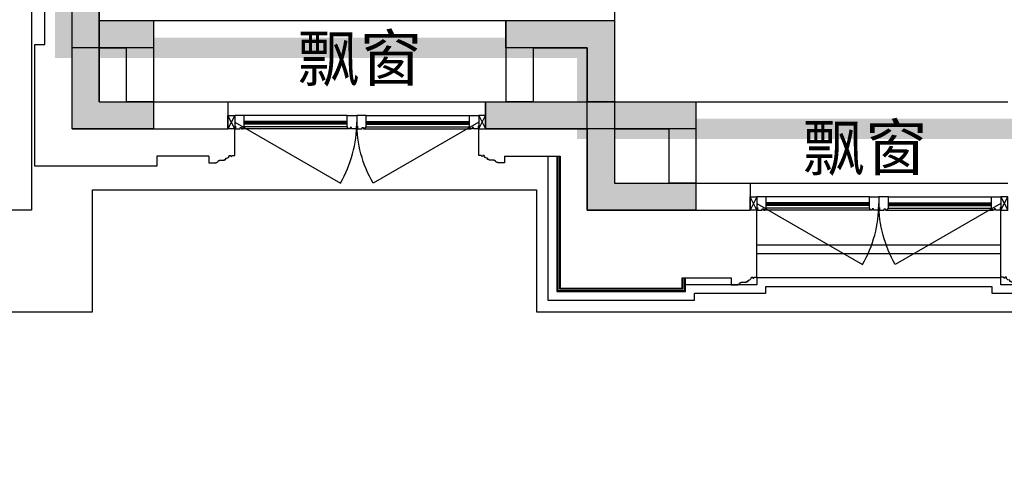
# Model space of a CAD drawing. Header units: millimetres. Extents: x 296296 to 297283, y 219875 to 220035.
# Tile 44 of 256: x 296655.19 to 296662.45, y 220007.87 to 220011.22. Entities that reach past the tile are written whole.
import ezdxf

# ---------------------------------------------------------------- set-up
doc = ezdxf.new("R2010")
doc.units = ezdxf.units.MM
doc.linetypes.add('185洋房-边套（报建版）-旧规$0$DASH', pattern=[0.35, 0.25, -0.1])
doc.layers.add('面积-计容-住宅-1', color=1, linetype='Continuous', lineweight=0)
doc.styles.get("Standard").update_dxf_attribs({"font": 'arial.ttf'})

# ---------------------------------------------------------------- blocks, each defined once
blk = doc.blocks.new('wy53eu64i765i57i78i')
for points in [[(950074.8551655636, 181858.4376814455), (950074.855165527, 180858.4377258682), (950474.8547115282, 180858.4377258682), (950474.8547115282, 180658.4377258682), (949874.8547115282, 180658.4377258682), (949874.8547115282, 181858.4376814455)], [(953674.8542925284, 180058.4379158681), (954474.854932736, 180058.4379158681), (954474.8551501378, 180258.4376814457), (953874.8551811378, 180258.4376814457), (953874.8542834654, 180858.437721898), (953074.8551516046, 180858.437692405), (953074.8551796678, 180658.4376701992), (953674.8543115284, 180658.4376926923)]]:
    blk.add_hatch(color=253).paths.add_polyline_path(points)
at = {"color": 253}
for points in [[(950074.8551655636, 181858.4376814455), (950074.855165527, 180858.4377258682), (950474.8547115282, 180858.4377258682), (950474.8547115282, 180658.4377258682), (949874.8547115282, 180658.4377258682), (949874.8547115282, 181858.4376814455)], [(954474.8542805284, 180258.4379158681), (954474.8542805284, 180058.4379158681), (953674.854273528, 180058.4379158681), (953674.8543115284, 180658.4377258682), (953074.855165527, 180658.4376814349), (953074.855165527, 180858.4376814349), (953874.8543115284, 180858.4377328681), (953874.8543115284, 180258.4379158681), (954474.8542805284, 180258.4379158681)]]:
    blk.add_lwpolyline(points, close=True, dxfattribs=at)
blk = doc.blocks.new('sayea5yuteaytuytrauyt')
h = blk.add_hatch()
h.set_pattern_fill('钢筋混凝土', color=253, scale=100)
h.set_pattern_definition([(45, (0, 0), (-176.7766952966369, 176.7766952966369), []), (49.99999999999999, (0, 0), (717.2601826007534, -62.75213498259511), [75, -825]), (355, (0, 0), (-138.751333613, 752.1921337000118), [60, -660]), (100.4514, (59.77168, -5.22934), (578.5093817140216, 689.4395420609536), [63.74019000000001, -701.142112]), (46.1842, (0, 200), (1067.241048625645, -165.5190143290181), [112.5, -1237.5]), (96.63560000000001, (88.936745, 186.206693), (934.6627055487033, 974.1178709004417), [95.610288, -1051.713]), (351.1842, (0, 200), (934.6619451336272, 974.1186009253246), [90, -990]), (21, (100, 150), (596.9070521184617, -402.6188906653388), [75, -825]), (326.0000000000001, (100, 150), (243.3153319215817, 725.150045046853), [60, -660]), (71.4514, (149.742233, 116.448394), (840.22262858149, 322.5304967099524), [63.74019000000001, -701.142112]), (37.5, (0, 0), (12.15985531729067, 332.8938538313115), [0, -652, 0, -670, 0, -662.5]), (7.5, (0, 0), (263.0695374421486, 394.4117118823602), [0, -382, 0, -637, 0, -252.5]), (327.5, (-223, 0), (533.822436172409, -22.55487173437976), [0, -250, 0, -780, 0, -1035]), (317.5, (-323, 0), (583.1861693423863, 100.1049823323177), [0, -325, 0, -518, 0, -735])])
h.paths.add_polyline_path([(1007424.854593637, 89058.43775986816), (1007424.854593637, 87258.43856486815), (1007174.854593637, 87258.43856486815), (1007174.854593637, 89058.43775986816)])
h.paths.add_polyline_path([(1021574.855280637, 89058.43775986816), (1021574.855280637, 87258.43856486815), (1021324.855280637, 87258.43856486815), (1021324.855280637, 89058.43775986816)])
h.paths.add_polyline_path([(989374.8548266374, 89058.43775186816), (989374.8548266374, 87258.43815686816), (989124.8548266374, 87258.43815686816), (989124.8548266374, 89058.43775186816)])
h.paths.add_polyline_path([(1039624.855051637, 89058.43775186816), (1039624.855051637, 87258.43815686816), (1039374.855051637, 87258.43815686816), (1039374.855051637, 89058.43775186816)])
h.paths.add_polyline_path([(1014474.854936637, 87858.43815686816), (1014474.854936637, 84858.43816086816), (1014274.854936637, 84858.43816086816), (1014274.854936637, 87858.43815686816)])
h.paths.add_polyline_path([(1044574.854944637, 92958.43692786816), (1044574.854944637, 91158.43691286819), (1044374.854944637, 91158.43691286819), (1044374.854944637, 92758.43691286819), (1044074.854822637, 92758.43691286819), (1044074.854822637, 92958.43691286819)])
h.paths.add_polyline_path([(984374.8549336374, 92758.43691286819), (984374.8549336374, 91158.43691286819), (984174.8549336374, 91158.43691286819), (984174.8548116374, 92958.43691286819), (984674.8550556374, 92958.43691286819), (984674.8550556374, 92758.43691286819)])
h.paths.add_polyline_path([(1027974.850721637, 92758.43691286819), (1027974.850721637, 91258.40206186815), (1027774.850721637, 91258.40206186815), (1027774.850721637, 92958.43691286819), (1028324.850721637, 92958.43691286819), (1028324.850721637, 92758.43691286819)])
h.paths.add_polyline_path([(1000974.859155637, 92958.43691286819), (1000974.859155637, 91258.40206186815), (1000774.859155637, 91258.40206186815), (1000774.859155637, 92758.43691286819), (1000424.859155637, 92758.43691286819), (1000424.859155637, 92958.43691286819)])
h.paths.add_polyline_path([(1033174.859613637, 92958.43691286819), (1033174.859613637, 91258.40205786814), (1032974.859613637, 91258.40205786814), (1032974.859613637, 92758.43691286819), (1032624.859613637, 92758.43691286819), (1032624.859613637, 92958.43691286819)])
h.paths.add_polyline_path([(995774.8502636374, 92758.43691286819), (995774.8502636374, 91258.40205786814), (995574.8502636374, 91258.40205786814), (995574.8502636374, 92958.43691286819), (996124.8502636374, 92958.43691286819), (996124.8502636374, 92758.43691286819)])
h.paths.add_polyline_path([(1014874.854936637, 80258.43772586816), (1014874.854936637, 80058.43772586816), (1014274.854936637, 80058.43772586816), (1014274.854936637, 81858.43772586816), (1014474.854936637, 81858.43772586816), (1014474.854936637, 80258.43772586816)])
h.paths.add_polyline_path([(1046674.855165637, 92358.43775186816), (1046674.855165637, 90658.43777086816), (1046474.855165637, 90658.43777086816), (1046474.855165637, 92158.43775186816), (1046024.855051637, 92158.43775186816), (1046024.855051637, 92358.43775186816)])
h.paths.add_polyline_path([(982274.8547116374, 92158.43775186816), (982274.8547116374, 90658.43777086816), (982074.8547116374, 90658.43777086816), (982074.8547116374, 92358.43775186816), (982724.8548266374, 92358.43775186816), (982724.8548266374, 92158.43775186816)])
h.paths.add_polyline_path([(1042874.855566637, 80058.43772586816), (1042874.855604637, 79458.43791586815), (1042074.855596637, 79458.43791586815), (1042074.855596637, 79658.43791586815), (1042674.855566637, 79658.43791586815), (1042674.855528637, 80258.43772586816), (1043624.855539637, 80258.43772586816), (1043624.855539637, 80058.43772586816)])
h.paths.add_polyline_path([(1010674.855341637, 80058.43772586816), (1010674.855379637, 79458.43791586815), (1009874.855367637, 79458.43791586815), (1009874.855367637, 79658.43791586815), (1010474.855341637, 79658.43791586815), (1010474.855303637, 80258.43772586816), (1011424.855310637, 80258.43772586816), (1011424.855310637, 80058.43772586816)])
h.paths.add_polyline_path([(1018874.854505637, 79658.43791586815), (1018874.854505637, 79458.43791586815), (1018074.854498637, 79458.43791586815), (1018074.854536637, 80058.43772586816), (1017324.854563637, 80058.43772586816), (1017324.854563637, 80258.43772586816), (1018274.854536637, 80258.43773286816), (1018274.854536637, 79658.43791586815)])
h.paths.add_polyline_path([(986674.8542806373, 79658.43791586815), (986674.8542806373, 79458.43791586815), (985874.8542736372, 79458.43791586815), (985874.8543116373, 80058.43772586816), (985124.8543376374, 80058.43772586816), (985124.8543376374, 80258.43772586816), (986074.8543116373, 80258.43773286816), (986074.8543116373, 79658.43791586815)])
h.paths.add_polyline_path([(1016574.855280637, 92758.43691286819), (1016574.855280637, 91158.43691286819), (1016374.855280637, 91158.43691286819), (1016374.855280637, 92158.43775186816), (1016074.855051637, 92158.43775186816), (1016074.855051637, 92358.43775186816), (1016374.855280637, 92358.43775186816), (1016374.855280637, 92958.43691286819), (1016874.855280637, 92958.43691286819), (1016874.855280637, 92758.43691286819)])
h.paths.add_polyline_path([(1012374.854593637, 92158.43775186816), (1012374.854593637, 91158.43691286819), (1012174.854593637, 91158.43691286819), (1012174.854593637, 92758.43691286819), (1011874.854593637, 92758.43691286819), (1011874.854593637, 92958.43691286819), (1012374.854593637, 92958.43691286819), (1012374.854593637, 92358.43775186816), (1012674.854826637, 92358.43775186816), (1012674.854826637, 92158.43775186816)])
h.paths.add_polyline_path([(1031699.854631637, 87258.43614286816), (1031699.854631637, 86658.43778686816), (1029249.854215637, 86658.43778686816), (1029249.854215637, 87258.43614286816), (1029449.854215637, 87258.43614286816), (1029449.854215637, 86858.43778286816), (1031499.854631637, 86858.43778286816), (1031499.854631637, 87258.43614286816)])
h.paths.add_polyline_path([(999499.8556616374, 87258.43614286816), (999499.8556616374, 86658.43778686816), (997049.8552426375, 86658.43778686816), (997049.8552426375, 87258.43614286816), (997249.8552426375, 87258.43614286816), (997249.8552426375, 86858.43778286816), (999299.8556616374, 86858.43778286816), (999299.8556616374, 87258.43614286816)])
h.paths.add_polyline_path([(1029449.854215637, 89158.43772886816), (1029449.854215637, 88743.43829786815), (1029249.854215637, 88743.43829786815), (1029249.854215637, 89358.43772886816), (1031699.854631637, 89358.43772886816), (1031699.854631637, 88743.43913286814), (1031499.854631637, 88743.43913286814), (1031499.854631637, 89158.43772886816)])
h.paths.add_polyline_path([(999499.8556616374, 89358.43772886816), (999499.8556616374, 88743.43829786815), (999299.8556616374, 88743.43829786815), (999299.8556616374, 89158.43772886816), (997249.8552426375, 89158.43772886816), (997249.8552426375, 88743.43913286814), (997049.8552426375, 88743.43913286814), (997049.8552426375, 89358.43772886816)])
h.paths.add_polyline_path([(1026174.845110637, 92958.43691286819), (1026174.845110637, 90058.43717586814), (1025974.845110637, 90058.43717586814), (1025974.845110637, 92758.43691286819), (1025574.850809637, 92758.43691286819), (1025574.850809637, 92958.43691286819)])
h.paths.add_polyline_path([(1002774.864763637, 92758.43691286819), (1002774.864763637, 90058.43717586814), (1002574.864763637, 90058.43717586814), (1002574.864763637, 92958.43691286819), (1003174.859068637, 92958.43691286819), (1003174.859068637, 92758.43691286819)])
h.paths.add_polyline_path([(993974.8547306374, 92958.43691686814), (993974.8547306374, 90058.44779286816), (993774.8547306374, 90058.44779286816), (993774.8547306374, 92758.43691286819), (993374.8515306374, 92758.43691286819), (993374.8515306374, 92958.43691286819)])
h.paths.add_polyline_path([(1034974.855142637, 92758.43691286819), (1034974.855142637, 90058.44779286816), (1034774.855142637, 90058.44779286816), (1034774.855142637, 92958.43691686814), (1035374.858343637, 92958.43691286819), (1035374.858343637, 92758.43691286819)])
h.paths.add_polyline_path([(1046674.855165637, 83408.43776386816), (1046674.855165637, 80058.43772586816), (1046074.855165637, 80058.43772586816), (1046074.855165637, 80258.43772586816), (1046474.855165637, 80258.43772586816), (1046474.855165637, 83408.43776386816)])
h.paths.add_polyline_path([(982674.8547116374, 80258.43772586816), (982674.8547116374, 80058.43772586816), (982074.8547116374, 80058.43772586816), (982074.8547116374, 83408.43776386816), (982274.8547116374, 83408.43776386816), (982274.8547116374, 80258.43772586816)])
h.paths.add_polyline_path([(1001674.854280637, 89358.43772886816), (1001674.854280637, 86658.43778686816), (1001474.854280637, 86658.43778686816), (1001474.854280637, 89158.43772886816), (1000774.859155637, 89158.43772886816), (1000774.859155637, 89358.43772886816)])
h.paths.add_polyline_path([(1027274.855596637, 89158.43772886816), (1027274.855596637, 86658.43778686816), (1027074.855596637, 86658.43778686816), (1027074.855596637, 89358.43772886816), (1027974.850721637, 89358.43772886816), (1027974.850721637, 89158.43772886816)])
h.paths.add_polyline_path([(995074.8548266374, 89158.43772886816), (995074.8548266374, 86658.43778686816), (994874.8548266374, 86658.43778686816), (994874.8548266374, 89358.43772886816), (995774.8502636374, 89358.43772886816), (995774.8502636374, 89158.43772886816)])
h.paths.add_polyline_path([(1033874.855051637, 89358.43772886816), (1033874.855051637, 86658.43778686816), (1033674.855051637, 86658.43778686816), (1033674.855051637, 89158.43772886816), (1032974.859613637, 89158.43772886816), (1032974.859613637, 89358.43772886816)])
h.paths.add_polyline_path([(989374.8548266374, 92958.43691286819), (989374.8548266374, 92158.43691286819), (988974.8548266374, 92158.43691286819), (988974.8548266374, 92958.43691286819)])
h.paths.add_polyline_path([(1007574.854593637, 92958.43691286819), (1007574.854593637, 92158.43691286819), (1007174.854593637, 92158.43691286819), (1007174.854593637, 92958.43691286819)])
h.paths.add_polyline_path([(995074.8548266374, 79658.43738986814), (995074.8548266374, 79258.43738986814), (994374.8548266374, 79258.43738986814), (994374.8548266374, 79658.43738986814)])
h.paths.add_polyline_path([(1002174.854280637, 79658.43738986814), (1002174.854280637, 79258.43738986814), (1001474.854280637, 79258.43738986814), (1001474.854280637, 79658.43738986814)])
h.paths.add_polyline_path([(1027274.855596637, 79658.43738986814), (1027274.855596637, 79258.43738986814), (1026574.855596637, 79258.43738986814), (1026574.855596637, 79658.43738986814)])
h.paths.add_polyline_path([(1034374.855051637, 79658.43738986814), (1034374.855051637, 79258.43738986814), (1033674.855051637, 79258.43738986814), (1033674.855051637, 79658.43738986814)])
h.paths.add_polyline_path([(1039774.855051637, 92958.43691286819), (1039774.855051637, 92158.43691286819), (1039374.855051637, 92158.43691286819), (1039374.855051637, 92958.43691286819)])
h.paths.add_polyline_path([(1021574.855280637, 92958.43691286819), (1021574.855280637, 92158.43691286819), (1021174.855280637, 92158.43691286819), (1021174.855280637, 92958.43691286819)])
at = {"color": 253}
for points in [[(982674.8547116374, 80258.43772586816), (982674.8547116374, 80058.43772586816), (982074.8547116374, 80058.43772586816), (982074.8547116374, 83408.43776386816), (982274.8547116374, 83408.43776386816), (982274.8547116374, 80258.43772586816), (982674.8547116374, 80258.43772586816)], [(986674.8542806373, 79658.43791586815), (986674.8542806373, 79458.43791586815), (985874.8542736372, 79458.43791586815), (985874.8543116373, 80058.43772586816), (985124.8543376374, 80058.43772586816), (985124.8543376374, 80258.43772586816), (986074.8543116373, 80258.43773286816), (986074.8543116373, 79658.43791586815), (986674.8542806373, 79658.43791586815)]]:
    blk.add_lwpolyline(points, close=True, dxfattribs=at)
blk = doc.blocks.new('4uyh5uj6kj67j75rykjtuk7tsik76ykj')
at = {"color": 253}
for p in [(808736.4123806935, 422412.5236090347), (812462.5614679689, 421752.7560701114)]:
    blk.add_text('飘窗', height=337.5886524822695, dxfattribs=at).set_placement(p)
blk = doc.blocks.new('185洋房-边套（报建版）-旧规')
at = {"color": 253, "linetype": '185洋房-边套（报建版）-旧规$0$DASH'}
for p, q in [((3900, 4400.000000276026), (3900, 1200.000000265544)), ((3700.000000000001, 4300.000000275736), (3700.000000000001, 1300.000000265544))]:
    blk.add_line(p, q, dxfattribs=at)
at = {"color": 253, "linetype": 'Continuous'}
for p, q in [((100.0000000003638, 1300.000000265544), (500.0000000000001, 1300.000000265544)), ((100.0000000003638, 1300.000000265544), (100.0000000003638, 1100.000000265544)), ((500.0000000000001, 1300.000000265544), (500, 700.0000002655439)), ((3100, 1300.000000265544), (3100, 700.0000002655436)), ((3100, 1300.000000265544), (3700.000000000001, 1300.000000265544)), ((3900, 1200.000000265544), (3900, 700.0000002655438)), ((100.0000000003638, 1100.000000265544), (300.0000000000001, 1100.000000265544)), ((300.0000000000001, 1100.000000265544), (300, 700.0000002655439)), ((3300, 1100.000000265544), (3300, 700.0000002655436)), ((3300, 1100.000000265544), (3699.999999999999, 1100.000000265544)), ((3699.999999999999, 1100.000000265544), (3700, 700.0000002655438)), ((500, 700.0000002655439), (300, 700.0000002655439)), ((3300, 700.0000002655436), (3100, 700.0000002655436)), ((3900, 700.0000002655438), (3700, 700.0000002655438)), ((3900.000000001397, 700.0000002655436), (4500.000000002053, 700.000000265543)), ((3900.000000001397, 700.0000002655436), (3900.000000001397, 500.0000002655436)), ((4500.000000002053, 700.000000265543), (4500.000000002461, 100.0000002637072)), ((3900.000000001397, 500.0000002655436), (4300.000000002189, 500.000000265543)), ((4300.000000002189, 500.000000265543), (4300.000000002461, 100.0000002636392)), ((4500.000000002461, 100.0000002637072), (4300.000000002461, 100.0000002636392))]:
    blk.add_line(p, q, dxfattribs=at)
at = {"color": 253}
for points in [[(500.0000000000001, 1300.000000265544), (3100, 1300.000000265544)], [(4500.000000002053, 700.000000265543), (6800.000000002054, 700.000000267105)]]:
    blk.add_lwpolyline(points, dxfattribs=at)
blk = doc.blocks.new('*U1521')
at = {"color": 253}
blk.add_lwpolyline([(0, 10), (0, -40), (50.00000000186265, -40), (50.00000000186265, -37), (57.00000000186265, -37), (57.00000000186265, -34.0000000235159), (60.00000000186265, -34.0000000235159, 0.4142135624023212), (67.00000000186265, -27.0000000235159), (67.00000000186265, -24.0000000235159), (74.00000000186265, -24.0000000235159), (74.00000000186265, -21.0000000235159), (115.0000009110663, -21.00000039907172), (115.0000008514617, -16.00000011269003), (125.000000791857, -15.99999999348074), (125.0000006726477, -6.000000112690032), (130.0000015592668, -6.000000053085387, 0.4039906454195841), (150.0000010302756, 14.99999982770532), (160.0000006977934, 14.99999974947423), (160.0000006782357, 12.49999989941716, 0.9999999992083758), (170.0000008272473, 12.49999985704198), (170.0000008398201, 14.99999980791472), (190.0000014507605, 14.99999980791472), (190.0000014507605, 209.9999810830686)], format="xyb", dxfattribs=at)
blk = doc.blocks.new('*U1522')
at = {"color": 253}
blk.add_lwpolyline([(0, 10), (0, -40), (50.00000000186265, -40), (50.00000000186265, -37), (57.00000000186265, -37), (57.00000000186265, -34.0000000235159), (60.00000000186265, -34.0000000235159, 0.4142135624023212), (67.00000000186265, -27.0000000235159), (67.00000000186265, -24.0000000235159), (74.00000000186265, -24.0000000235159), (74.00000000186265, -21.0000000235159), (115.0000009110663, -21.00000039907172), (115.0000008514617, -16.00000011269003), (125.000000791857, -15.99999999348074), (125.0000006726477, -6.000000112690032), (130.0000015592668, -6.000000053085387, 0.4039906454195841), (150.0000010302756, 14.99999982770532), (160.0000006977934, 14.99999974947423), (160.0000006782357, 12.49999989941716, 0.9999999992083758), (170.0000008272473, 12.49999985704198), (170.0000008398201, 14.99999980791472), (190.0000014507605, 14.99999980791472), (190.0000014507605, 509.9999806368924)], format="xyb", dxfattribs=at)
blk = doc.blocks.new('*U1524')
at = {"color": 253}
for points in [[(7970.00000050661, 814.9999839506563), (7970.00000050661, 899.9999839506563), (7900.00000050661, 899.9999839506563), (7900.00000050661, 819.9999839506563), (7905.00000050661, 819.9999839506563), (7905.00000050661, 799.9999839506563), (7940.00000050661, 799.9999839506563), (7940.00000050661, 809.9999839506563), (7950.00000050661, 809.9999839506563), (7950.00000050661, 799.9999839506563), (7960.00000050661, 799.9999839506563)], [(8730.00000050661, 814.9999839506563), (8730.00000050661, 899.9999839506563), (8800.00000050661, 899.9999839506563), (8800.00000050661, 819.9999839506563), (8795.00000050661, 819.9999839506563), (8795.00000050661, 799.9999839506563), (8760.00000050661, 799.9999839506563), (8760.00000050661, 809.9999839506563), (8750.00000050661, 809.9999839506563), (8750.00000050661, 799.9999839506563), (8740.00000050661, 799.9999839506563)]]:
    blk.add_lwpolyline(points, close=True, dxfattribs=at)
for points in [[(7970.00000050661, 899.9999839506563), (8730.00000050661, 899.9999839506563)], [(7960.00000050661, 799.9999839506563), (8740.00000050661, 799.9999839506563)], [(7970.00000050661, 854.9999839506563), (8730.00000050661, 854.9999839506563)], [(7970.00000050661, 844.9999839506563), (8730.00000050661, 844.9999839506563)], [(7970.00000050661, 834.9999839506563), (8730.00000050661, 834.9999839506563)], [(7970.00000050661, 814.9999839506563), (8730.00000050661, 814.9999839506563)]]:
    blk.add_lwpolyline(points, dxfattribs=at)
blk = doc.blocks.new('185洋房外包（2F南入）-边-西-报建版$0$seyesryhertyheryetrye')
at = {"color": 253}
blk.add_lwpolyline([(22072.70269624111, 23949.57976469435), (22022.70269624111, 23949.57976469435), (22022.70269624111, 23849.57976469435), (22072.70269624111, 23849.57976469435)], close=True, dxfattribs=at)
for points in [[(22022.70269624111, 23849.57976469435), (22072.70269624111, 23949.57976469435)], [(22022.70269624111, 23949.57976469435), (22072.70269732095, 23849.57976468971)]]:
    blk.add_lwpolyline(points, dxfattribs=at)
blk = doc.blocks.new('*U1531')
at = {"color": 253}
for points in [[(27782.70269778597, 23174.57977697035), (27782.70269778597, 24239.57977569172), (28862.70269778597, 24239.57977569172), (28862.70269778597, 24189.57973843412)], [(27847.70269778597, 23174.57977569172), (27847.70269778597, 24174.57977569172), (28797.70269778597, 24174.57977569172), (28797.70269778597, 24074.57977569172)], [(27852.70269778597, 23174.57977569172), (27852.70269778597, 24169.57977569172), (28792.70269778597, 24169.57977569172), (28792.70269778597, 24074.57977569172)], [(27855.20269778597, 23174.57977569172), (27855.20269778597, 24167.07977569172), (28790.20269778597, 24167.07977569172), (28790.20269778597, 24074.57977569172)], [(27867.70269778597, 23174.57977569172), (27867.70269778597, 24154.57977569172), (28777.70269778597, 24154.57977569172), (28777.70269778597, 24074.57977569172)], [(27872.70269778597, 23174.57977569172), (27872.70269778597, 24149.57977569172), (28772.70269778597, 24149.57977569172), (28772.70269778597, 24074.57977569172)]]:
    blk.add_lwpolyline(points, dxfattribs=at)
blk = doc.blocks.new('185洋房外包（2F南入）-边-西-报建版')
at = {"color": 253, "linetype": 'Continuous'}
for p, q in [((16522.70266338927, 10949.57976467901), (16522.70266338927, 15149.57976468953)), ((16722.70266338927, 11149.57976467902), (16722.70266338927, 15149.57976468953)), ((16722.70266338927, 11149.57976467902), (17672.70266338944, 11149.57976467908)), ((17672.70266338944, 11149.57976467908), (17672.70266338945, 10949.57976467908)), ((19572.70266338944, 11149.5797646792), (20522.7026633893, 11149.57976467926)), ((19572.70266338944, 11149.5797646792), (19572.70266338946, 10949.5797646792)), ((20522.7026633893, 11149.57976467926), (20522.7026633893, 10549.57976467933)), ((16522.70266338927, 10949.57976467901), (17672.70266338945, 10949.57976467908)), ((19572.70266338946, 10949.5797646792), (20322.70266338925, 10949.57976467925)), ((20322.70266338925, 10949.57976467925), (20322.70266338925, 10349.57976467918)), ((20522.7026633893, 10549.57976467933), (21522.70266338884, 10549.57976468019)), ((21522.70266338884, 10549.57976468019), (21522.70266338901, 10349.57976468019)), ((20322.70266338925, 10349.57976467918), (21522.70266338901, 10349.57976468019))]:
    blk.add_line(p, q, dxfattribs=at)
at = {"color": 253}
for points in [[(32722.70269730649, 24299.57976449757), (18247.70266484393, 24299.57976449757), (18247.70266484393, 23699.57976411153), (9672.70266339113, 23699.57976411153), (9672.70266339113, 9599.579768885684), (16672.70266338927, 9599.579768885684), (16672.70266338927, 10499.57976526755), (19947.70266338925, 10499.57976526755), (19947.70266338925, 9599.579765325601), (28222.70266194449, 9599.57976492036), (28222.70266194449, 8399.579764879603), (32722.70269730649, 8399.579764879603)], [(17532.70266194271, 10749.57976487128), (17147.70266338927, 10749.57976487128), (17147.70266338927, 10674.57976526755), (16247.70266338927, 10674.57976526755), (16247.70266338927, 11574.57976526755), (16322.70266338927, 11574.57976526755), (16322.70266338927, 13809.57976324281), (15947.70266338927, 13809.57976324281), (15947.70266338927, 14709.57976324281), (16022.70266358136, 14709.57976324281), (16022.70266358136, 15009.57976324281)], [(17672.70266338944, 11149.57976467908), (19572.70266338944, 11149.57976467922)], [(19712.70266338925, 10749.57976400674), (20122.70266338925, 10749.57976404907), (20122.70266338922, 9774.579765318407), (21022.70266194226, 9774.579765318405), (21022.70266194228, 9849.579765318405), (21382.70266194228, 9849.579765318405)], [(21522.70266338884, 10549.57976468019), (23422.70266338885, 10549.57976468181)], [(21572.70266339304, 10094.57980257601), (23372.70266338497, 10094.57980257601)], [(21572.70266339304, 10029.57980257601), (23372.70266338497, 10029.57980257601)], [(28347.70266483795, 9799.57980257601), (27822.70266338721, 9799.57980257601), (27822.70266338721, 9849.57980257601), (24222.70266338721, 9849.57980257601), (24222.70266338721, 9799.57980257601), (23372.70266339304, 9799.57980257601), (23372.70266339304, 9849.57980257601), (21572.70266339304, 9849.57980257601), (21572.70266339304, 9799.57980257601), (21047.7026619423, 9799.57980257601)], [(28282.70266483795, 9734.57980257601), (27757.70266338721, 9734.57980257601), (27757.70266338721, 9784.57980257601), (24287.70266338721, 9784.57980257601), (24287.70266338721, 9734.579802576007), (23307.70266339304, 9734.579802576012), (23307.70266339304, 9784.57980257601), (21637.70266339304, 9784.57980257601), (21637.70266339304, 9734.57980257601), (21112.7026619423, 9734.57980257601)]]:
    blk.add_lwpolyline(points, dxfattribs=at)
blk.add_lwpolyline([(10322.70266338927, 23249.57976467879), (16222.70266338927, 23249.57976467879), (16222.70266338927, 10349.57976467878), (10322.70266338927, 10349.57976467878)], close=True, dxfattribs=at)
for points in [[(17722.70266255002, 10999.57971150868), (18502.12552595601, 10549.57971150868, 0.1316524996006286), (18622.70266255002, 10999.57971863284)], [(19522.70266422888, 10999.57971150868), (18743.27980082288, 10549.57971150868, -0.1316524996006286), (18622.70266422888, 10999.57971863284)], [(21572.70266254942, 10399.57971150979), (22352.12552595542, 9949.579711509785, 0.1316524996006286), (22472.70266254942, 10399.57971863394)], [(23372.70266422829, 10399.57971150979), (22593.27980082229, 9949.579711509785, -0.1316524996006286), (22472.70266422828, 10399.57971863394)]]:
    blk.add_lwpolyline(points, format="xyb", dxfattribs=at)
at = {"color": 253, "xscale": -1}
for name, p in [('185洋房外包（2F南入）-边-西-报建版$0$seyesryhertyheryetrye', (39745.40535963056, -12900.00000001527)), ('*U1524', (26522.70266389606, 10149.57978073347)), ('*U1521', (19712.70266329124, 10739.57978359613)), ('185洋房外包（2F南入）-边-西-报建版$0$seyesryhertyheryetrye', (43595.40535962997, -13500.00000001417)), ('*U1524', (30372.70266389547, 9549.579780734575)), ('*U1522', (23562.70266483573, 9839.57978404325))]:
    blk.add_blockref(name, p, dxfattribs=at)
at = {"color": 253}
for name, p in [('*U1524', (10722.70266288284, 10149.57978073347)), ('185洋房外包（2F南入）-边-西-报建版$0$seyesryhertyheryetrye', (-2500.000032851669, -12900.00000001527)), ('*U1521', (17532.70266348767, 10739.57978359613)), ('*U1524', (14572.70266288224, 9549.579780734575)), ('185洋房外包（2F南入）-边-西-报建版$0$seyesryhertyheryetrye', (1349.999967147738, -13500.00000001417)), ('*U1522', (21382.70266194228, 9839.57978404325))]:
    blk.add_blockref(name, p, dxfattribs=at)
at = {"color": 253, "xscale": -1, "rotation": 180}
blk.add_blockref('*U1531', (-7750.000035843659, 33924.15954101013), dxfattribs=at)

msp = doc.modelspace()

# ---------------------------------------------------------------- block references
at = {"xscale": 0.001, "yscale": 0.001, "zscale": 0.001}
for name, p in [('4uyh5uj6kj67j75rykjtuk7tsik76ykj', (295848.5037488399, 219588.3577637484)), ('wy53eu64i765i57i78i', (295705.7037488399, 219830.3577637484)), ('sayea5yuteaytuytrauyt', (295673.5037488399, 219930.3577637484))]:
    msp.add_blockref(name, p, dxfattribs=at)

# ---------------------------------------------------------------- next in the draw order: block references
msp.add_blockref('185洋房-边套（报建版）-旧规', (296655.6786040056, 220009.9162014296), dxfattribs=at)

# ---------------------------------------------------------------- next in the draw order: linework, layer by layer
at = {"layer": '面积-计容-住宅-1', "const_width": 0.15}
msp.add_lwpolyline([(296667.4785974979, 220020.9162018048), (296662.8786040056, 220020.9162014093), (296662.8786043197, 220022.0162014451), (296661.0786041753, 220022.0162014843), (296661.078604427, 220022.7162015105), (296657.67860448, 220022.7162014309), (296657.6786044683, 220022.1162014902), (296656.1786054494, 220022.1162014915), (296656.178605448, 220014.4162014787), (296655.5286043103, 220014.4162014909), (296655.5286043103, 220011.0162014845), (296659.3786043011, 220011.0162014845), (296659.3786043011, 220010.416201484), (296662.8786043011, 220010.416201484), (296662.8786043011, 220012.1662014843), (296668.3786043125, 220012.1662014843), (296668.3786043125, 220012.1662014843), (296671.7786043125, 220012.1662014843), (296671.778604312, 220017.1162014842), (296668.4786043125, 220017.1162014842), (296668.4786043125, 220019.6162014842), (296669.1786043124, 220019.6162014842), (296669.1786043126, 220020.6162013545), (296667.4785974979, 220020.6162018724)], close=True, dxfattribs=at)

# ---------------------------------------------------------------- next in the draw order: block references
at = {"xscale": 0.001, "yscale": 0.001, "zscale": 0.001}
msp.add_blockref('185洋房外包（2F南入）-边-西-报建版', (296639.0559013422, 219999.4666216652), dxfattribs=at)

doc.saveas('drawing.dxf')
